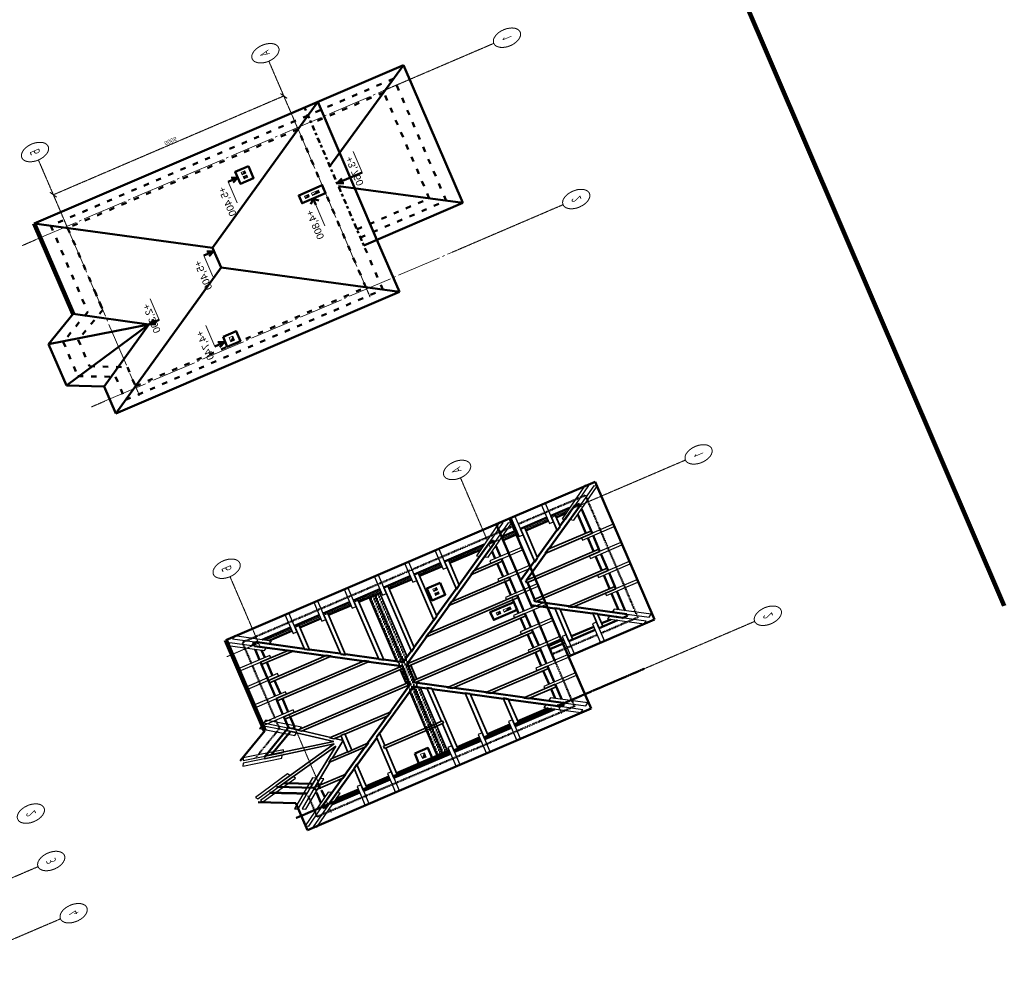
# Model space of a CAD drawing. Header units: millimetres. Extents: x -2096172177 to 2055029645, y -728784453 to 1899906214.
# Tile 12 of 109: x -207629923 to -190271585, y -697940135 to -681242893. Entities that reach past the tile are written whole.
import ezdxf
from ezdxf.enums import TextEntityAlignment as Align

# ---------------------------------------------------------------- set-up
doc = ezdxf.new("R2010")
doc.units = ezdxf.units.MM
doc.linetypes.add('ACAD_ISO03W100', pattern=[30, 12, -18])
doc.linetypes.add('DASHDOT_axis', pattern=[24, 20, -1.5, 1, -1.5])
for name, color, linetype, lineweight in [('Вентканалы', 214, 'Continuous', 18), ('Высоты крыши', 3, 'Continuous', 18), ('жббалки', 14, 'Continuous', 35), ('Кобылки', 4, 'Continuous', 30), ('Крыша', 30, 'Continuous', 50), ('линии', 3, 'Continuous', 20), ('мауэрлат', 40, 'Continuous', 18), ('Накостные строп ноги', 10, 'Continuous', 50), ('Наружные стены', 1, 'Continuous', 50), ('Размеры', 40, 'Continuous', 18), ('Рамка', 2, 'Continuous', 100), ('стропила', 5, 'Continuous', 35)]:
    doc.layers.add(name, color=color, linetype=linetype, lineweight=lineweight)
doc.styles.add('GOST-2.304_Type-B', font='GOST Common.ttf')
doc.styles.add('стиль для стен', font='arial.ttf')

# ---------------------------------------------------------------- blocks, each defined once
blk = doc.blocks.new('_ArchTick')
at = {"color": 0, "linetype": 'ByBlock', "const_width": 0.15}
blk.add_lwpolyline([(-0.5, -0.5), (0.5, 0.5)], dxfattribs=at)
blk = doc.blocks.new('Фасад (на основе 1 эт)')
at = {"layer": 'Вентканалы'}
h = blk.add_hatch(color=256, dxfattribs=at)
h.dxf.hatch_style = 1
h.paths.add_polyline_path([(1814615.704, 910366.546), (1814885.704, 910366.546), (1814885.704, 910506.546)])
h = blk.add_hatch(color=256, dxfattribs=at)
h.dxf.hatch_style = 1
h.paths.add_polyline_path([(1841251.294, 909956.655), (1841521.294, 909956.655), (1841521.294, 910096.655)])
h = blk.add_hatch(color=256, dxfattribs=at)
h.dxf.hatch_style = 1
h.paths.add_polyline_path([(1806080.704, 907701.546), (1806220.704, 907701.546), (1806220.704, 907841.546)])
h = blk.add_hatch(color=256, dxfattribs=at)
h.dxf.hatch_style = 1
h.paths.add_polyline_path([(1806480.704, 907841.546), (1806340.704, 907841.546), (1806410.704, 907771.546)])
h.paths.add_polyline_path([(1806480.704, 907701.546), (1806410.704, 907771.546), (1806340.704, 907701.546)])
h = blk.add_hatch(color=256, dxfattribs=at)
h.dxf.hatch_style = 1
h.paths.add_polyline_path([(1832716.294, 907291.655), (1832856.294, 907291.655), (1832856.294, 907431.655)])
h = blk.add_hatch(color=256, dxfattribs=at)
h.dxf.hatch_style = 1
h.paths.add_polyline_path([(1833116.294, 907431.655), (1832976.294, 907431.655), (1833046.294, 907361.655)])
h.paths.add_polyline_path([(1833116.294, 907291.655), (1833046.294, 907361.655), (1832976.294, 907291.655)])
h = blk.add_hatch(color=256, dxfattribs=at)
h.dxf.hatch_style = 1
h.paths.add_polyline_path([(1808795.704, 905996.546), (1808935.704, 905996.546), (1808935.704, 906136.546)])
h = blk.add_hatch(color=256, dxfattribs=at)
h.dxf.hatch_style = 1
h.paths.add_polyline_path([(1808935.704, 905876.546), (1808795.704, 905606.546), (1808935.704, 905606.546)])
h = blk.add_hatch(color=256, dxfattribs=at)
h.dxf.hatch_style = 1
h.paths.add_polyline_path([(1835431.294, 905586.655), (1835571.294, 905586.655), (1835571.294, 905726.655)])
h = blk.add_hatch(color=256, dxfattribs=at)
h.dxf.hatch_style = 1
h.paths.add_polyline_path([(1835571.294, 905466.655), (1835431.294, 905196.655), (1835571.294, 905196.655)])
at = {"layer": 'жббалки', "lineweight": 50}
h = blk.add_hatch(dxfattribs=at)
h.set_pattern_fill('DOTS', color=256)
h.set_pattern_definition([(0, (927245.61, 538974.37), (79.375, 158.75), [0, -158.75])])
h.paths.add_polyline_path([(1831703.399, 909388.603), (1831703.399, 909188.603), (1841701.294, 909188.603), (1841701.294, 909388.603)])
h.paths.add_polyline_path([(1841701.294, 909388.603), (1841701.294, 909588.603), (1831703.399, 909588.603), (1831703.399, 909388.603)])
at = {"linetype": 'DASHDOT_axis'}
for p, q in [((1841789.91, 928104.679), (1841789.91, 924904.679)), ((1838489.91, 924904.679), (1838489.91, 923904.679)), ((1841789.91, 924904.679), (1841789.91, 923904.679)), ((1804965.704, 915371.546), (1804965.704, 915871.546)), ((1815165.704, 915371.546), (1815165.704, 915871.546)), ((1801765.704, 914171.546), (1800765.704, 914171.546)), ((1804965.704, 914171.546), (1801765.704, 914171.546)), ((1802903.204, 914171.546), (1802840.704, 914171.546)), ((1802903.204, 914171.546), (1802840.704, 914171.546)), ((1815165.704, 914171.546), (1815665.704, 914171.546)), ((1828401.294, 913761.655), (1827401.294, 913761.655)), ((1831601.294, 913761.655), (1828401.294, 913761.655)), ((1829538.794, 913761.655), (1829476.294, 913761.655)), ((1841801.294, 913761.655), (1841901.294, 913761.655)), ((1842066.191, 913761.655), (1842301.294, 913761.655)), ((1801765.704, 905426.546), (1800765.704, 905426.546)), ((1804965.704, 905426.546), (1801765.704, 905426.546)), ((1815165.704, 905426.546), (1815665.704, 905426.546)), ((1828401.294, 905016.655), (1827401.294, 905016.655)), ((1831338.016, 905016.655), (1828401.294, 905016.655)), ((1831601.294, 905016.655), (1831556.471, 905016.655)), ((1841801.294, 905016.655), (1842301.294, 905016.655)), ((1804965.704, 902171.546), (1804965.704, 898971.546)), ((1815165.704, 902171.546), (1815165.704, 898971.546)), ((1831601.294, 901761.655), (1831601.294, 898561.655)), ((1841801.294, 901761.655), (1841801.294, 898561.655)), ((1804965.704, 898971.546), (1804965.704, 897971.546)), ((1815165.704, 898971.546), (1815165.704, 897971.546)), ((1831601.294, 898561.655), (1831601.294, 897561.655)), ((1841801.294, 898561.655), (1841801.294, 897561.655))]:
    blk.add_line(p, q, dxfattribs=at)
at = {"linetype": 'DASHDOT_axis', "lineweight": 20, "ltscale": 100}
for p, q in [((1804965.704, 915371.546), (1804965.704, 902171.546)), ((1815165.704, 915371.546), (1815165.704, 902171.546))]:
    blk.add_line(p, q, dxfattribs=at)
at = {"linetype": 'DASHDOT_axis', "lineweight": 20, "ltscale": 0.2}
for p, q in [((1831601.294, 914961.655), (1831601.294, 913716.176)), ((1831601.294, 913504.604), (1831601.294, 912524.529)), ((1831601.294, 912374.529), (1831601.294, 911430.989)), ((1831601.294, 911280.989), (1831601.294, 910280.988)), ((1831601.294, 910130.988), (1831601.294, 909130.989)), ((1831601.294, 908980.989), (1831601.294, 908980.662)), ((1831601.294, 908830.701), (1831601.294, 907980.989)), ((1831601.294, 907830.989), (1831601.294, 907830.681)), ((1831601.294, 907680.681), (1831601.294, 906830.988)), ((1831601.294, 906680.988), (1831601.294, 906680.682)), ((1831601.294, 906530.682), (1831601.294, 905265.318)), ((1831601.294, 905058.99), (1831601.294, 903943.004)), ((1831601.294, 903793.004), (1831601.294, 903792.697)), ((1831601.294, 903642.697), (1831601.294, 902793.004)), ((1831601.294, 902643.004), (1831601.294, 902029.312)), ((1831601.294, 901843.424), (1831601.294, 901761.655))]:
    blk.add_line(p, q, dxfattribs=at)
at = {"linetype": 'DASHDOT_axis', "lineweight": 15, "ltscale": 100}
for p, q in [((1804965.704, 914171.546), (1815165.704, 914171.546)), ((1804965.704, 905426.546), (1815165.704, 905426.546)), ((1831601.294, 905016.655), (1831842.715, 905016.655)), ((1832059.7, 905016.655), (1832514.663, 905016.655)), ((1832814.663, 905016.655), (1833664.663, 905016.655)), ((1833814.663, 905016.655), (1834814.663, 905016.655)), ((1834964.663, 905016.655), (1835964.663, 905016.655)), ((1836264.663, 905016.655), (1836992.71, 905016.655)), ((1837292.71, 905016.655), (1838143.859, 905016.655)), ((1838401.294, 905016.655), (1839293.859, 905016.655)), ((1839593.859, 905016.655), (1840443.859, 905016.655)), ((1840743.859, 905016.655), (1841347.18, 905016.655)), ((1841559.872, 905016.655), (1841588.147, 905016.655)), ((1841701.294, 905016.655), (1841801.294, 905016.655))]:
    blk.add_line(p, q, dxfattribs=at)
at = {"linetype": 'DASHDOT_axis', "lineweight": 15, "ltscale": 0.2}
for p, q in [((1831601.294, 913761.655), (1831841.611, 913761.655)), ((1832053.157, 913761.655), (1832514.786, 913761.655)), ((1832664.663, 913761.655), (1832664.786, 913761.655)), ((1832814.663, 913761.655), (1833664.663, 913761.655)), ((1833964.663, 913761.655), (1834814.663, 913761.655)), ((1835114.663, 913761.655), (1835964.663, 913761.655)), ((1836114.663, 913761.655), (1840754.033, 913761.655)), ((1840893.604, 913761.655), (1841338.265, 913761.655)), ((1841556.72, 913761.655), (1841801.294, 913761.655))]:
    blk.add_line(p, q, dxfattribs=at)
at = {"linetype": 'DASHDOT_axis'}
for centre in [(1835489.91, 923404.679), (1838489.91, 923404.679), (1841789.91, 923404.679), (1800265.704, 914171.546), (1826901.294, 913761.655), (1800265.704, 905426.546), (1826901.294, 905016.655), (1804965.704, 897471.546), (1815165.704, 897471.546), (1831601.294, 897061.655), (1841801.294, 897061.655)]:
    blk.add_circle(centre, 500, dxfattribs=at)
at = {"layer": 'Вентканалы'}
for p, q in [((1814615.704, 910366.991), (1814885.704, 910506.991)), ((1841251.294, 909957.1), (1841521.294, 910097.1)), ((1806080.704, 907701.546), (1806220.704, 907841.546)), ((1806340.704, 907701.546), (1806480.704, 907841.546)), ((1806340.704, 907841.546), (1806480.704, 907701.546)), ((1832716.294, 907291.655), (1832856.294, 907431.655)), ((1832976.294, 907291.655), (1833116.294, 907431.655)), ((1832976.294, 907431.655), (1833116.294, 907291.655)), ((1808795.704, 905996.546), (1808935.704, 906136.546)), ((1808935.704, 905876.546), (1808795.704, 905606.546)), ((1835431.294, 905586.655), (1835571.294, 905726.655)), ((1835571.294, 905466.655), (1835431.294, 905196.655))]:
    blk.add_line(p, q, dxfattribs=at)
at = {"layer": 'Вентканалы', "lineweight": 50, "ltscale": 10}
for points in [[(1814435.704, 910686.546), (1815065.704, 910686.546), (1815065.704, 910186.546), (1814435.704, 910186.546)], [(1841071.294, 910276.655), (1841701.294, 910276.655), (1841701.294, 909776.655), (1841071.294, 909776.655)], [(1805900.704, 907521.546), (1806660.704, 907521.546), (1806660.704, 908021.546), (1805900.704, 908021.546)], [(1832536.294, 907111.655), (1833296.294, 907111.655), (1833296.294, 907611.655), (1832536.294, 907611.655)], [(1808615.704, 905426.546), (1809115.704, 905426.546), (1809115.704, 906316.546), (1808615.704, 906316.546)], [(1835251.294, 905016.655), (1835751.294, 905016.655), (1835751.294, 905906.655), (1835251.294, 905906.655)]]:
    blk.add_lwpolyline(points, close=True, dxfattribs=at)
at = {"layer": 'Вентканалы'}
for points in [[(1814615.704, 910506.546), (1814885.704, 910506.546), (1814885.704, 910366.546), (1814615.704, 910366.546)], [(1841251.294, 910096.655), (1841521.294, 910096.655), (1841521.294, 909956.655), (1841251.294, 909956.655)], [(1806080.704, 907841.546), (1806220.704, 907841.546), (1806220.704, 907701.546), (1806080.704, 907701.546)], [(1806340.704, 907841.546), (1806480.704, 907841.546), (1806480.704, 907701.546), (1806340.704, 907701.546)], [(1832716.294, 907431.655), (1832856.294, 907431.655), (1832856.294, 907291.655), (1832716.294, 907291.655)], [(1832976.294, 907431.655), (1833116.294, 907431.655), (1833116.294, 907291.655), (1832976.294, 907291.655)], [(1808795.704, 906136.546), (1808935.704, 906136.546), (1808935.704, 905996.546), (1808795.704, 905996.546)], [(1808795.704, 905606.546), (1808795.704, 905876.546), (1808935.704, 905876.546), (1808935.704, 905606.546)], [(1835431.294, 905726.655), (1835571.294, 905726.655), (1835571.294, 905586.655), (1835431.294, 905586.655)], [(1835431.294, 905196.655), (1835431.294, 905466.655), (1835571.294, 905466.655), (1835571.294, 905196.655)]]:
    blk.add_lwpolyline(points, close=True, dxfattribs=at)
at = {"layer": 'Вентканалы', "linetype": 'ACAD_ISO03W100'}
for points in [[(1808795.704, 906136.546), (1808935.704, 906136.546), (1808935.704, 905996.546), (1808795.704, 905996.546)], [(1835431.294, 905726.655), (1835571.294, 905726.655), (1835571.294, 905586.655), (1835431.294, 905586.655)]]:
    blk.add_lwpolyline(points, close=True, dxfattribs=at)
at = {"layer": 'Высоты крыши', "lineweight": 50, "ltscale": 10}
for p, q in [((1812071.29, 912879.804), (1811917.233, 912667.264)), ((1812071.29, 912507.602), (1812071.29, 912879.804)), ((1812071.29, 912879.804), (1812221.646, 912664.811)), ((1814757.764, 911086.22), (1814757.764, 910714.018)), ((1814757.764, 910714.018), (1814607.408, 910929.011)), ((1814757.764, 910714.018), (1814911.821, 910926.559)), ((1809656.99, 909811.497), (1809506.634, 910026.49)), ((1809656.99, 910183.699), (1809656.99, 909811.497)), ((1809656.99, 909811.497), (1809811.047, 910024.037)), ((1806275.365, 908393.747), (1806275.365, 908021.546)), ((1806275.365, 908021.546), (1806125.009, 908236.539)), ((1806275.365, 908021.546), (1806429.422, 908234.086)), ((1809138.988, 905898.465), (1809353.981, 906048.821)), ((1809511.189, 905898.465), (1809138.988, 905898.465)), ((1809138.988, 905898.465), (1809351.528, 905744.408)), ((1808851.596, 904914.978), (1808697.539, 904702.438)), ((1808846.773, 903970.238), (1808851.596, 904914.978)), ((1808851.596, 904914.978), (1809001.951, 904699.986))]:
    blk.add_line(p, q, dxfattribs=at)
at = {"layer": 'Высоты крыши'}
for p, q in [((1810737.098, 912499.997), (1812066.467, 912499.997)), ((1813434.537, 911086.22), (1814763.905, 911086.22)), ((1809651.365, 910183.699), (1810980.734, 910183.699)), ((1806269.74, 908393.747), (1807599.108, 908393.747)), ((1809511.189, 905898.465), (1810840.558, 905898.465)), ((1807517.404, 903970.238), (1808846.773, 903970.238))]:
    blk.add_line(p, q, dxfattribs=at)
at = {"layer": 'жббалки', "ltscale": 0.2}
for p, q in [((1831703.399, 909588.603), (1835731.821, 909588.603)), ((1836014.663, 909588.603), (1836114.663, 909588.603)), ((1836264.663, 909588.603), (1837142.71, 909588.603)), ((1837292.71, 909588.603), (1837387.924, 909588.603)), ((1837670.767, 909588.603), (1841701.294, 909588.603)), ((1831703.399, 909188.603), (1835731.821, 909188.603)), ((1836014.663, 909188.603), (1836114.663, 909188.603)), ((1836264.663, 909188.603), (1837142.71, 909188.603)), ((1837292.71, 909188.603), (1837387.924, 909188.603)), ((1837670.767, 909188.603), (1841701.294, 909188.603))]:
    blk.add_line(p, q, dxfattribs=at)
at = {"layer": 'жббалки'}
for p, q in [((1831703.399, 909188.603), (1831703.399, 909588.603)), ((1841701.294, 909188.603), (1841701.294, 909588.603))]:
    blk.add_line(p, q, dxfattribs=at)
at = {"layer": 'жббалки', "ltscale": 0.002}
for p, q in [((1831703.399, 909388.603), (1835931.821, 909388.603)), ((1837470.767, 909388.603), (1841701.294, 909388.603))]:
    blk.add_line(p, q, dxfattribs=at)
at = {"layer": 'Кобылки'}
for points in [[(1837376.464, 915827.608), (1837518.524, 915875.765), (1838007.847, 914472.084), (1837865.788, 914423.928)], [(1837663.611, 915913.78), (1837805.671, 915961.936), (1838275.8, 914591.739), (1838133.741, 914543.582)], [(1839770.085, 915982.275), (1839909.89, 915927.92), (1839389.107, 914581.059), (1839249.302, 914635.415)], [(1840044.465, 915861), (1840184.27, 915806.644), (1839657.075, 914432.336), (1839517.27, 914486.692)], [(1836084.057, 914796.599), (1836183.181, 914909.18), (1837361.165, 913875.078), (1837262.041, 913762.497)], [(1841268.405, 914892.783), (1841362.832, 914776.234), (1840133.155, 913771.327), (1840038.728, 913887.875)], [(1830666.05, 914434.921), (1830772.284, 914540.819), (1831898.176, 913420.858), (1831791.942, 913314.96)], [(1830925.103, 914677.799), (1831031.337, 914783.697), (1832139.597, 913675.196), (1832033.363, 913569.298)], [(1832514.786, 914770.551), (1832664.786, 914770.551), (1832664.786, 913570.551), (1832514.786, 913570.551)], [(1833664.663, 914769.447), (1833814.663, 914769.447), (1833814.663, 913569.447), (1833664.663, 913569.447)], [(1834814.663, 914770.551), (1834964.663, 914770.551), (1834964.663, 913570.551), (1834814.663, 913570.551)], [(1835876.565, 914590.174), (1835975.689, 914702.754), (1837172.012, 913658.363), (1837072.888, 913545.782)], [(1835964.663, 914769.447), (1836114.663, 914769.447), (1836114.663, 913569.447), (1835964.663, 913569.447)], [(1841455.162, 914644.797), (1841549.589, 914528.249), (1840333.122, 913539.703), (1840238.695, 913656.251)], [(1841252.648, 913474.463), (1841149.599, 913583.463), (1842419.481, 914782.848), (1842522.53, 914673.849)], [(1841488.586, 913209.073), (1841385.536, 913318.072), (1842657.283, 914534.725), (1842760.332, 914425.726)], [(1830679.115, 912374.529), (1830679.115, 912524.529), (1831879.115, 912524.529), (1831879.115, 912374.529)], [(1841510.554, 912424.105), (1841510.554, 912574.105), (1842710.554, 912574.105), (1842710.554, 912424.105)], [(1830676.99, 911280.989), (1830676.99, 911430.989), (1831876.99, 911430.989), (1831876.99, 911280.989)], [(1841510.554, 911274.105), (1841510.554, 911424.105), (1842710.554, 911424.105), (1842710.554, 911274.105)], [(1830678.624, 910130.988), (1830678.624, 910280.988), (1831878.624, 910280.988), (1831878.624, 910130.988)], [(1830676.99, 908980.989), (1830676.99, 909130.989), (1831876.99, 909130.989), (1831876.99, 908980.989)], [(1841510.554, 908978.297), (1841510.554, 909128.297), (1842710.554, 909128.297), (1842710.554, 908978.297)], [(1830676.99, 907830.989), (1830676.99, 907980.989), (1831876.99, 907980.989), (1831876.99, 907830.989)], [(1841510.554, 907828.297), (1841510.554, 907978.297), (1842710.554, 907978.297), (1842710.554, 907828.297)], [(1830677.572, 906680.988), (1830677.572, 906830.988), (1831877.572, 906830.988), (1831877.572, 906680.988)], [(1841510.554, 906678.296), (1841510.554, 906828.296), (1842710.554, 906828.296), (1842710.554, 906678.296)], [(1830762.638, 904266.891), (1830659.589, 904375.89), (1831929.471, 905575.276), (1832032.52, 905466.277)], [(1830998.576, 904001.501), (1830895.526, 904110.5), (1832167.273, 905327.153), (1832270.322, 905218.153)], [(1832514.663, 905216.655), (1832664.663, 905216.655), (1832664.663, 904016.655), (1832514.663, 904016.655)], [(1833664.663, 905216.655), (1833814.663, 905216.655), (1833814.663, 904016.655), (1833664.663, 904016.655)], [(1834814.663, 905216.655), (1834964.663, 905216.655), (1834964.663, 904016.655), (1834814.663, 904016.655)], [(1835964.663, 905216.655), (1836114.663, 905216.655), (1836114.663, 904016.655), (1835964.663, 904016.655)], [(1836992.71, 905216.655), (1837142.71, 905216.655), (1837142.71, 904016.655), (1836992.71, 904016.655)], [(1838143.859, 905216.655), (1838293.859, 905216.655), (1838293.859, 904016.655), (1838143.859, 904016.655)], [(1839293.859, 905216.655), (1839443.859, 905216.655), (1839443.859, 904016.655), (1839293.859, 904016.655)], [(1840443.859, 905216.655), (1840593.859, 905216.655), (1840593.859, 904016.655), (1840443.859, 904016.655)], [(1841210.242, 905152.871), (1841316.476, 905258.769), (1842442.368, 904138.809), (1842336.134, 904032.911)], [(1841469.295, 905395.75), (1841575.529, 905501.648), (1842683.789, 904393.147), (1842577.555, 904287.249)], [(1830675.379, 903793.004), (1830675.379, 903943.004), (1831875.379, 903943.004), (1831875.379, 903793.004)], [(1838210.554, 903787.389), (1838210.554, 903937.389), (1839410.554, 903937.389), (1839410.554, 903787.389)], [(1830676.726, 902643.004), (1830676.726, 902793.004), (1831876.726, 902793.004), (1831876.726, 902643.004)], [(1838210.554, 902641.866), (1838210.554, 902791.866), (1839410.554, 902791.866), (1839410.554, 902641.866)], [(1830742.527, 901011.891), (1830639.478, 901120.89), (1831909.36, 902320.276), (1832012.409, 902211.277)], [(1838189.124, 902140.75), (1838295.358, 902246.648), (1839403.618, 901138.147), (1839297.384, 901032.249)], [(1830978.465, 900746.501), (1830875.416, 900855.5), (1832147.162, 902072.153), (1832250.212, 901963.153)], [(1833372.445, 901961.655), (1833522.445, 901961.655), (1833522.445, 900761.655), (1833372.445, 900761.655)], [(1834521.59, 901961.655), (1834671.59, 901961.655), (1834671.59, 900761.655), (1834521.59, 900761.655)], [(1835729.05, 901961.655), (1835879.05, 901961.655), (1835879.05, 900761.655), (1835729.05, 900761.655)], [(1836878.596, 901961.655), (1837028.596, 901961.655), (1837028.596, 900761.655), (1836878.596, 900761.655)], [(1837930.071, 901897.871), (1838036.305, 902003.769), (1839162.197, 900883.809), (1839055.963, 900777.911)]]:
    blk.add_lwpolyline(points, close=True, dxfattribs=at)
at = {"layer": 'Крыша', "color": 5, "lineweight": 50}
for p, q in [((1809782.092, 915180.442), (1810824.583, 916378.86)), ((1810824.583, 916378.86), (1813454.425, 916378.86)), ((1813454.425, 916378.86), (1814363.687, 915180.442)), ((1836417.681, 914770.551), (1837460.173, 915968.969)), ((1840090.014, 915968.969), (1840999.276, 914770.551)), ((1804055.704, 901161.546), (1804055.704, 915180.442)), ((1814363.687, 915180.442), (1816075.704, 915180.442)), ((1816075.704, 915180.442), (1816075.704, 904416.546)), ((1830691.294, 914770.551), (1830691.294, 904006.655)), ((1840999.276, 914770.551), (1842711.294, 914770.551)), ((1842711.294, 914770.551), (1842711.294, 904006.655)), ((1812775.704, 904916.546), (1812775.704, 901161.546)), ((1830691.294, 904506.655), (1830691.294, 900751.655)), ((1812775.704, 904416.546), (1804055.704, 904416.546)), ((1816075.704, 904416.546), (1812775.704, 904416.546)), ((1839411.294, 904006.655), (1830691.294, 904006.655)), ((1839411.294, 904016.655), (1839411.294, 900751.655)), ((1842711.294, 904006.655), (1839411.294, 904006.655)), ((1812775.704, 901161.546), (1804055.704, 901161.546)), ((1839411.294, 900751.655), (1830691.294, 900751.655))]:
    blk.add_line(p, q, dxfattribs=at)
at = {"layer": 'Крыша', "lineweight": 50, "ltscale": 10}
for p, q in [((1812072.889, 912889.645), (1810824.583, 916378.86)), ((1813454.425, 916378.86), (1812072.889, 912889.645)), ((1804055.704, 915180.442), (1809437.652, 909798.494)), ((1809782.092, 915180.442), (1812072.889, 912889.645)), ((1816075.704, 915180.442), (1810693.756, 909798.494)), ((1814363.687, 915180.442), (1812072.889, 912889.645)), ((1804055.704, 904416.546), (1809437.652, 909798.494)), ((1809437.652, 909798.494), (1810693.756, 909798.494)), ((1816075.704, 904416.546), (1810693.756, 909798.494)), ((1804055.704, 901161.546), (1807758.273, 904916.546)), ((1812775.704, 901161.546), (1809023.029, 904916.546))]:
    blk.add_line(p, q, dxfattribs=at)
at = {"layer": 'Крыша', "color": 5, "lineweight": 100}
for p, q in [((1804055.704, 915180.442), (1809782.092, 915180.442)), ((1830691.294, 914770.551), (1836417.681, 914770.551))]:
    blk.add_line(p, q, dxfattribs=at)
at = {"layer": 'Крыша', "color": 5, "linetype": 'ACAD_ISO03W100', "lineweight": 50, "ltscale": 10}
blk.add_line((1812775.704, 904916.546), (1804055.704, 904916.546), dxfattribs=at)
at = {"layer": 'Крыша', "color": 5, "lineweight": 50, "ltscale": 0.2}
for p, q in [((1835964.663, 904506.655), (1830691.294, 904506.655)), ((1836992.71, 904506.655), (1836114.663, 904506.655)), ((1838143.859, 904506.655), (1837142.71, 904506.655)), ((1839293.859, 904506.655), (1838293.859, 904506.655))]:
    blk.add_line(p, q, dxfattribs=at)
at = {"layer": 'мауэрлат', "color": 30, "lineweight": 50}
for p, q in [((1836794.905, 913960.551), (1837828.638, 915158.969)), ((1839687.462, 915158.969), (1840601.443, 913961.564)), ((1837047.546, 913947.238), (1837853.338, 914881.401)), ((1839659.741, 914865.658), (1840356.287, 913953.115)), ((1831505.505, 913760.551), (1831505.601, 913960.551)), ((1831505.601, 913960.551), (1831642.715, 913960.551)), ((1831854.304, 913960.551), (1832514.786, 913960.551)), ((1832664.663, 913960.551), (1834814.663, 913960.551)), ((1834964.663, 913960.551), (1835964.663, 913960.551)), ((1836114.663, 913960.551), (1836794.905, 913960.551)), ((1836886.514, 913760.551), (1836950.356, 913834.564)), ((1840448.05, 913832.895), (1840502.428, 913761.655)), ((1840601.443, 913961.564), (1840743.604, 913961.433)), ((1840893.604, 913961.295), (1841549, 913960.692)), ((1841701.294, 913960.551), (1841901.294, 913960.367)), ((1841901.294, 913960.367), (1841901.294, 913811.486)), ((1831504.91, 912524.529), (1831505.428, 913599.965)), ((1831705.433, 913609.775), (1831705.435, 913614.989)), ((1832054.261, 913760.551), (1832514.786, 913760.551)), ((1832814.663, 913760.551), (1833664.663, 913760.551)), ((1833964.663, 913760.551), (1834814.663, 913760.551)), ((1835114.663, 913760.551), (1835964.663, 913760.551)), ((1836264.663, 913760.551), (1836886.514, 913760.551)), ((1840502.428, 913761.655), (1840592.71, 913761.572)), ((1840742.71, 913761.434), (1840754.21, 913761.423)), ((1840893.604, 913761.295), (1841337.451, 913760.886)), ((1841555.693, 913760.685), (1841560.003, 913760.681)), ((1841901.294, 913761.655), (1841901.294, 913760.367)), ((1841901.294, 913603.902), (1841901.294, 912574.105)), ((1831704.91, 912524.529), (1831705.332, 913401.114)), ((1841701.294, 913412.566), (1841701.294, 912574.105)), ((1841901.294, 912425.669), (1841901.294, 911424.105)), ((1831504.383, 911430.989), (1831504.838, 912374.529)), ((1831704.383, 911430.989), (1831704.765, 912224.197)), ((1831704.837, 912374.197), (1831704.838, 912374.529)), ((1841701.294, 912275.684), (1841701.294, 911424.105)), ((1831503.829, 910280.988), (1831504.311, 911280.989)), ((1831703.829, 910280.988), (1831704.239, 911130.652)), ((1831704.311, 911280.652), (1831704.311, 911280.989)), ((1841701.294, 911125.685), (1841701.294, 909128.297)), ((1841901.294, 911275.669), (1841901.294, 909128.297)), ((1831503.275, 909130.989), (1831503.757, 910130.988)), ((1831703.757, 910130.665), (1831703.757, 910130.988)), ((1831703.275, 909130.989), (1831703.685, 909980.665)), ((1831502.722, 907980.989), (1831503.203, 908980.989)), ((1831703.203, 908980.693), (1831703.203, 908980.989)), ((1841901.294, 908979.862), (1841901.294, 907978.297)), ((1831702.722, 907980.989), (1831703.131, 908830.693)), ((1841701.294, 908829.877), (1841701.294, 907978.297)), ((1831502.168, 906830.988), (1831502.649, 907830.989)), ((1831702.168, 906830.988), (1831702.577, 907680.653)), ((1831702.649, 907830.653), (1831702.649, 907830.989)), ((1841701.294, 907679.877), (1841701.294, 906828.296)), ((1841901.294, 907829.862), (1841901.294, 906828.296)), ((1831501.368, 905170.939), (1831502.095, 906680.988)), ((1831702.095, 906680.655), (1831702.095, 906680.988)), ((1841901.294, 906679.862), (1841901.294, 905175.812)), ((1831701.459, 905359.922), (1831702.023, 906530.655)), ((1841701.294, 906529.876), (1841701.294, 905375.856)), ((1831501.197, 904816.655), (1831501.269, 904964.517)), ((1831501.294, 905016.655), (1831501.294, 905016.751)), ((1831701.294, 905016.655), (1831701.294, 905016.655)), ((1832514.663, 905016.655), (1832059.7, 905016.655)), ((1833664.663, 905016.655), (1832814.663, 905016.655)), ((1834814.663, 905016.655), (1833964.663, 905016.655)), ((1835964.663, 905016.655), (1835114.663, 905016.655)), ((1836992.71, 905016.655), (1836264.663, 905016.655)), ((1838143.859, 905016.655), (1837292.71, 905016.655)), ((1839293.859, 905016.655), (1838443.859, 905016.655)), ((1840443.859, 905016.655), (1839593.859, 905016.655)), ((1841347.18, 905016.655), (1840743.859, 905016.655)), ((1841701.294, 905163.701), (1841701.294, 905158.076)), ((1841901.294, 905016.655), (1841901.294, 904816.655)), ((1831642.715, 904816.655), (1831501.197, 904816.655)), ((1831501.294, 903943.004), (1831501.294, 904506.655)), ((1831701.294, 904816.655), (1831701.197, 904816.655)), ((1831701.294, 903943.004), (1831701.294, 904506.655)), ((1832514.663, 904816.655), (1831850.643, 904816.655)), ((1833664.663, 904816.655), (1832664.663, 904816.655)), ((1834847.194, 904816.655), (1833814.663, 904816.655)), ((1835964.663, 904816.655), (1834964.663, 904816.655)), ((1836992.71, 904816.655), (1836114.663, 904816.655)), ((1838143.859, 904816.655), (1837142.71, 904816.655)), ((1839293.859, 904816.655), (1838293.859, 904816.655)), ((1838401.294, 904506.655), (1838401.294, 903937.389)), ((1838601.294, 904506.655), (1838601.294, 903937.389)), ((1840443.859, 904816.655), (1839443.859, 904816.655)), ((1841548.239, 904816.655), (1840593.859, 904816.655)), ((1841901.294, 904816.655), (1841701.294, 904816.655)), ((1831501.294, 902793.004), (1831501.294, 903793.004)), ((1831701.294, 903792.67), (1831701.294, 903793.004)), ((1831701.294, 902793.004), (1831701.294, 903642.67)), ((1838401.294, 903637.407), (1838401.294, 902791.866)), ((1838601.294, 903787.389), (1838601.294, 902791.866)), ((1831501.294, 901934.864), (1831501.294, 902643.004)), ((1831701.294, 902642.675), (1831701.294, 902643.004)), ((1831701.294, 902123.761), (1831701.294, 902492.668)), ((1838401.294, 902491.886), (1838401.294, 902140.689)), ((1838601.294, 902641.866), (1838601.294, 901940.646)), ((1831501.294, 901561.655), (1831501.294, 901761.655)), ((1833221.654, 901761.655), (1832039.589, 901761.655)), ((1833372.445, 901761.655), (1833372.061, 901761.655)), ((1834371.59, 901761.655), (1833522.445, 901761.655)), ((1835579.05, 901761.655), (1834671.59, 901761.655)), ((1836728.596, 901761.655), (1835879.05, 901761.655)), ((1838067.009, 901761.655), (1837028.596, 901761.655)), ((1838401.294, 901928.534), (1838401.294, 901922.905)), ((1838601.294, 901761.655), (1838601.294, 901561.655)), ((1831701.294, 901561.655), (1831501.294, 901561.655)), ((1833372.445, 901561.655), (1831830.532, 901561.655)), ((1834521.59, 901561.655), (1833522.445, 901561.655)), ((1835729.05, 901561.655), (1834671.59, 901561.655)), ((1836878.596, 901561.655), (1835879.05, 901561.655)), ((1838268.068, 901561.655), (1837028.596, 901561.655)), ((1838601.294, 901561.655), (1838479.701, 901561.655))]:
    blk.add_line(p, q, dxfattribs=at)
at = {"layer": 'мауэрлат', "linetype": 'DASHDOT_axis', "lineweight": 50, "ltscale": 0.2}
for p, q in [((1841801.294, 914961.655), (1841801.294, 912574.105)), ((1841801.294, 912425.677), (1841801.294, 911424.105)), ((1841801.294, 911275.677), (1841801.294, 909128.297)), ((1841801.294, 908979.869), (1841801.294, 907978.297)), ((1841801.294, 907829.869), (1841801.294, 906828.296)), ((1841801.294, 906679.869), (1841801.294, 905275.834)), ((1841801.294, 905063.679), (1841801.294, 901761.655))]:
    blk.add_line(p, q, dxfattribs=at)
at = {"layer": 'мауэрлат'}
for p, q in [((1831530.583, 913789.841), (1831505.532, 913815.639)), ((1831672.004, 913931.262), (1831642.715, 913960.551))]:
    blk.add_line(p, q, dxfattribs=at)
at = {"layer": 'мауэрлат', "lineweight": 50}
for p, q in [((1831501.294, 904506.655), (1831701.294, 904506.655)), ((1838401.294, 904506.655), (1838601.294, 904506.655))]:
    blk.add_line(p, q, dxfattribs=at)
at = {"layer": 'Накостные строп ноги'}
for p, q in [((1832946.549, 912373.875), (1831530.583, 913789.841)), ((1832664.663, 912938.603), (1831672.004, 913931.262)), ((1840507.941, 912425.777), (1841901.294, 913819.13)), ((1840742.71, 912943.388), (1841760.081, 913960.497)), ((1832814.663, 912765.285), (1832664.663, 912915.285)), ((1833814.663, 911788.603), (1832814.663, 912788.603)), ((1839592.71, 911793.388), (1840592.71, 912793.388)), ((1840592.71, 912764.87), (1840742.71, 912914.87)), ((1840329.788, 912275.791), (1840479.776, 912425.779)), ((1833121.595, 912223.829), (1832971.556, 912373.868)), ((1834040.428, 911279.995), (1833096.588, 912223.836)), ((1839358.035, 911275.871), (1840357.953, 912275.789)), ((1833964.663, 911615.285), (1833814.663, 911765.285)), ((1839442.71, 911614.87), (1839592.71, 911764.87)), ((1834964.663, 910638.603), (1833964.663, 911638.603)), ((1838442.71, 910643.388), (1839442.71, 911643.388)), ((1834215.477, 911129.946), (1834065.435, 911279.988)), ((1835190.523, 910129.901), (1834190.47, 911129.953)), ((1837470.767, 909388.603), (1839208.047, 911125.883)), ((1839179.882, 911125.885), (1839329.87, 911275.873)), ((1835114.663, 910465.285), (1834964.663, 910615.285)), ((1836114.663, 909488.603), (1835114.663, 910488.603)), ((1837292.71, 909493.388), (1838292.71, 910493.388)), ((1838292.71, 910464.87), (1838442.71, 910614.87)), ((1835365.561, 909979.863), (1835215.528, 910129.896)), ((1835931.821, 909388.603), (1835340.555, 909979.868)), ((1835523.604, 908980.387), (1835931.821, 909388.603)), ((1836114.663, 909468.603), (1836268.078, 909468.603)), ((1836114.663, 909308.603), (1836264.663, 909308.603)), ((1836264.663, 909488.603), (1837142.71, 909488.603)), ((1837142.71, 909468.603), (1837287.924, 909468.603)), ((1837142.71, 909308.603), (1837287.924, 909308.603)), ((1837879.196, 908980.174), (1837470.767, 909388.603)), ((1835114.663, 908288.603), (1836114.663, 909288.603)), ((1836264.663, 909288.603), (1837142.71, 909288.603)), ((1838293.859, 908282.668), (1837292.71, 909283.818)), ((1838000.834, 908830.165), (1837850.823, 908980.176)), ((1834373.119, 907829.902), (1835373.616, 908830.399)), ((1839029.291, 907830.079), (1838029.208, 908830.162)), ((1838443.859, 908160.943), (1838293.859, 908310.943)), ((1833964.663, 907138.603), (1834964.663, 908138.603)), ((1839443.859, 907132.668), (1838443.859, 908132.668)), ((1833223.46, 906680.242), (1834223.161, 907679.944)), ((1839150.929, 907680.07), (1839000.918, 907830.081)), ((1840179.385, 906679.986), (1839179.303, 907680.068)), ((1832814.663, 905988.603), (1833814.663, 906988.603)), ((1839593.859, 907010.943), (1839443.859, 907160.943)), ((1840593.859, 905982.668), (1839593.859, 906982.668)), ((1840301.022, 906529.977), (1840151.012, 906679.988)), ((1840179.385, 906679.986), (1840179.383, 906679.988)), ((1831501.265, 904957.297), (1833073.501, 906530.283)), ((1841901.294, 904958.076), (1840329.395, 906529.975)), ((1840743.859, 905860.943), (1840593.859, 906010.943)), ((1831642.715, 904816.655), (1832664.663, 905838.603)), ((1841759.872, 904816.655), (1840743.859, 905832.668)), ((1833546.55, 903788.68), (1834264.525, 904506.655)), ((1834264.525, 904506.655), (1835817.544, 904506.655)), ((1835230.994, 904810.362), (1835224.701, 904816.655)), ((1836536.305, 903787.894), (1835817.544, 904506.655)), ((1833375.041, 903313.486), (1834371.59, 904309.646)), ((1834371.59, 904329.646), (1834521.59, 904329.519)), ((1834521.59, 904309.519), (1835579.05, 904308.624)), ((1835579.05, 904328.624), (1835729.05, 904328.497)), ((1835729.05, 904308.497), (1835732.862, 904308.494)), ((1836728.596, 903312.76), (1835732.862, 904308.494)), ((1832400.373, 902642.503), (1833400.078, 903642.208)), ((1833432.815, 903642.199), (1833582.778, 903792.162)), ((1836659.475, 903637.897), (1836509.471, 903787.901)), ((1837682.138, 902642.061), (1836686.31, 903637.889)), ((1831622.526, 901561.655), (1833221.654, 903160.159)), ((1833221.654, 903191.75), (1833375.102, 903345.138)), ((1836878.596, 903189.415), (1836728.596, 903339.415)), ((1838479.701, 901561.655), (1836878.596, 903162.76)), ((1831501.294, 901743.424), (1832250.383, 902492.514)), ((1832283.12, 902492.504), (1832433.111, 902642.495)), ((1837805.318, 902492.054), (1837655.304, 902642.067)), ((1838601.294, 901722.905), (1837832.153, 902492.046))]:
    blk.add_line(p, q, dxfattribs=at)
at = {"layer": 'Накостные строп ноги', "color": 6}
for p, q in [((1835399.044, 908830.397), (1835548.916, 908980.385)), ((1834964.663, 908165.188), (1835114.663, 908315.188)), ((1834249.468, 907679.937), (1834399.31, 907829.895)), ((1833814.663, 907015.188), (1833964.663, 907165.188)), ((1833100.691, 906530.276), (1833250.535, 906680.235)), ((1832664.663, 905865.188), (1832814.663, 906015.188))]:
    blk.add_line(p, q, dxfattribs=at)
at = {"layer": 'Наружные стены', "linetype": 'ACAD_ISO03W100', "lineweight": 50, "ltscale": 20}
for p, q in [((1810009.851, 914680.442), (1811052.343, 915878.86)), ((1811052.343, 915878.86), (1813206.159, 915878.86)), ((1813206.159, 915878.86), (1814115.421, 914680.442)), ((1810242.924, 914170.442), (1811284.657, 915368.86)), ((1811284.657, 915368.86), (1812952.928, 915368.86)), ((1812952.928, 915368.86), (1813867.681, 914170.442)), ((1804555.704, 901661.546), (1804555.704, 914681.546)), ((1804559.916, 914680.442), (1810009.851, 914680.442)), ((1814115.421, 914680.442), (1815579.916, 914680.442)), ((1815575.704, 914681.546), (1815575.704, 904916.546)), ((1805065.704, 905426.546), (1805065.704, 914171.546)), ((1805069.916, 914170.442), (1810242.924, 914170.442)), ((1810242.924, 914170.442), (1810250.924, 914170.442)), ((1813867.681, 914170.442), (1815069.916, 914170.442)), ((1815065.704, 914171.546), (1815065.704, 905426.546)), ((1836878.514, 913760.551), (1836886.514, 913760.551)), ((1815065.704, 905426.546), (1805065.704, 905426.546)), ((1815575.704, 904916.546), (1804555.704, 904916.546)), ((1805065.704, 902171.546), (1805065.704, 904916.546)), ((1811765.704, 904916.546), (1811765.704, 902171.546)), ((1812275.704, 904916.546), (1812275.704, 901661.546)), ((1811765.704, 902171.546), (1805065.704, 902171.546)), ((1812275.704, 901661.546), (1804555.704, 901661.546))]:
    blk.add_line(p, q, dxfattribs=at)
at = {"layer": 'Наружные стены', "linetype": 'ACAD_ISO03W100', "lineweight": 50, "ltscale": 0.2}
for p, q in [((1836645.441, 914270.551), (1837687.932, 915468.969)), ((1839841.748, 915468.969), (1840751.01, 914270.551)), ((1831191.294, 903943.004), (1831191.294, 914271.655)), ((1831195.505, 914270.551), (1832514.786, 914270.551)), ((1832664.663, 914270.551), (1835982.736, 914270.551)), ((1836114.663, 914270.551), (1836645.441, 914270.551)), ((1840893.604, 914270.551), (1842215.505, 914270.551)), ((1842211.294, 914271.655), (1842211.294, 904506.655)), ((1835964.663, 904506.655), (1831191.294, 904506.655)), ((1842211.294, 904506.655), (1836114.663, 904506.655)), ((1838911.294, 904506.655), (1838911.294, 902791.866)), ((1831191.294, 901251.655), (1831191.294, 903793.004)), ((1838911.294, 902641.866), (1838911.294, 901251.655)), ((1838911.294, 901251.655), (1831191.294, 901251.655))]:
    blk.add_line(p, q, dxfattribs=at)
at = {"layer": 'Наружные стены', "linetype": 'ACAD_ISO03W100', "lineweight": 50, "ltscale": 20}
blk.add_lwpolyline([(1809063.916, 914170.442), (1810242.924, 914170.442)], dxfattribs=at)
for points in [[(1809063.916, 914169.775), (1809059.916, 914170.442), (1809063.916, 914171.109)], [(1835699.505, 913759.885), (1835695.505, 913760.551), (1835699.505, 913761.218)]]:
    blk.add_solid(points, dxfattribs=at)
at = {"layer": 'Размеры', "linetype": 'DASHDOT_axis'}
blk.add_line((1802965.704, 914171.546), (1802965.704, 905426.546), dxfattribs=at)
at = {"layer": 'Рамка'}
blk.add_line((1846683.109, 889346.663), (1762583.109, 889346.663), dxfattribs=at)
at = {"layer": 'стропила'}
for p, q in [((1838718.579, 912727.41), (1837920.076, 915158.942)), ((1838718.579, 912727.41), (1839604.522, 915151.999)), ((1838567.82, 912705.721), (1837780.509, 915103.173)), ((1838871.898, 912705.808), (1839741.099, 915088.699)), ((1832664.663, 913960.551), (1832664.663, 912915.285)), ((1832814.663, 913960.551), (1832814.663, 912765.175)), ((1833814.663, 913960.551), (1833814.663, 911765.285)), ((1833964.663, 913960.551), (1833964.663, 911615.285)), ((1834964.663, 913960.551), (1834964.663, 910615.285)), ((1835114.663, 913960.551), (1835114.663, 910465.285)), ((1836114.663, 913960.551), (1836114.663, 909488.603)), ((1836264.663, 913960.551), (1836264.663, 909488.603)), ((1837142.71, 913678.67), (1836794.905, 913960.551)), ((1838570.604, 912703.447), (1836899.039, 914068.515)), ((1838871.898, 912705.808), (1840509.575, 914081.92)), ((1839592.71, 913115.419), (1840601.443, 913961.564)), ((1840592.71, 913965.644), (1840592.71, 912764.87)), ((1840742.71, 913965.644), (1840742.71, 912914.87)), ((1837142.71, 913715.593), (1837142.71, 909493.696)), ((1837142.71, 913715.593), (1837292.71, 913594.024)), ((1837292.71, 913594.024), (1837292.71, 909493.696)), ((1838292.71, 912746.639), (1837292.71, 913557.1)), ((1839592.71, 913150.994), (1839442.71, 913025.171)), ((1839592.71, 913150.994), (1839592.71, 911764.87)), ((1838292.059, 912793.222), (1838442.059, 912671.652)), ((1838292.71, 912792.694), (1838292.71, 910464.87)), ((1838730.286, 912392.001), (1839442.71, 912989.596)), ((1839442.71, 913025.171), (1839442.71, 912394.513)), ((1839462.71, 912394.513), (1838422.71, 912394.513)), ((1838422.71, 912245.507), (1838422.71, 912394.513)), ((1838442.71, 912671.125), (1838442.71, 912394.513)), ((1838730.286, 912392.001), (1838442.71, 912625.07)), ((1839462.71, 912394.513), (1839462.71, 912245.507)), ((1840479.776, 912425.779), (1841892.57, 912425.67)), ((1833121.595, 912223.829), (1831502.673, 912224.25)), ((1832971.556, 912373.868), (1831502.712, 912374.25)), ((1839462.71, 912245.507), (1838422.71, 912245.507)), ((1838442.71, 912245.507), (1838442.71, 910614.87)), ((1839442.71, 912245.507), (1839442.71, 911614.87)), ((1840329.788, 912275.791), (1841892.558, 912275.67)), ((1834215.477, 911129.946), (1831502.67, 911130.709)), ((1834065.435, 911279.988), (1831502.712, 911280.709)), ((1839179.882, 911125.885), (1839965.25, 911125.823)), ((1839329.87, 911275.873), (1841890.774, 911275.67)), ((1839965.25, 908933.62), (1839965.25, 911175.522)), ((1840115.25, 911175.522), (1839965.25, 911175.522)), ((1840115.25, 908933.62), (1840115.25, 911175.522)), ((1840115.25, 911125.811), (1841890.762, 911125.67)), ((1835215.528, 910129.896), (1831502.712, 910130.709)), ((1835365.561, 909979.863), (1831502.679, 909980.709)), ((1836114.663, 909488.603), (1836114.663, 909465.285)), ((1836114.663, 909308.603), (1836114.663, 904816.655)), ((1836264.663, 909488.603), (1836264.663, 909465.188)), ((1836264.663, 909308.603), (1836264.663, 904816.655)), ((1837142.71, 909493.696), (1837142.71, 909468.603)), ((1837142.71, 909308.603), (1837142.71, 904821.747)), ((1837292.71, 909493.696), (1837292.71, 909464.87)), ((1837292.71, 909312.093), (1837292.71, 904821.747)), ((1835548.916, 908980.385), (1831502.712, 908980.709)), ((1837850.823, 908980.176), (1839965.25, 908980.012)), ((1840115.25, 908980), (1841901.293, 908979.862)), ((1835399.044, 908830.397), (1831502.7, 908830.709)), ((1838000.834, 908830.165), (1841901.282, 908829.862)), ((1840115.25, 908933.62), (1839965.25, 908933.62)), ((1835114.663, 908315.188), (1835114.663, 904816.655)), ((1838293.859, 908310.943), (1838293.859, 904821.582)), ((1834964.663, 908165.188), (1834964.663, 904816.655)), ((1838443.859, 908160.943), (1838443.859, 904821.582)), ((1834249.468, 907679.937), (1831502.67, 907680.709)), ((1834399.31, 907829.895), (1831502.712, 907830.709)), ((1839000.918, 907830.081), (1841901.293, 907829.862)), ((1839150.929, 907680.07), (1841901.282, 907679.862)), ((1833814.663, 907015.188), (1833814.663, 904816.655)), ((1833964.663, 907168.689), (1833964.663, 904816.655)), ((1839443.859, 907160.943), (1839443.859, 904821.582)), ((1839593.859, 907010.943), (1839593.859, 904821.582)), ((1833250.535, 906680.235), (1831502.712, 906680.709)), ((1840151.012, 906679.988), (1841901.292, 906679.862)), ((1833100.691, 906530.276), (1831502.672, 906530.709)), ((1840301.022, 906529.977), (1841901.282, 906529.862)), ((1832814.663, 906015.188), (1832814.663, 904821.582)), ((1840593.859, 906010.943), (1840593.859, 904821.582)), ((1832664.663, 905865.188), (1832664.663, 904821.582)), ((1840743.859, 905860.943), (1840743.859, 904821.582)), ((1834371.59, 904329.646), (1834371.59, 901561.655)), ((1834521.59, 904329.519), (1834521.59, 901561.655)), ((1835579.05, 904328.624), (1835579.05, 901561.655)), ((1835729.05, 904339.234), (1835729.05, 904338.961)), ((1835729.05, 904328.497), (1835729.05, 901561.655)), ((1833432.815, 903642.199), (1831501.294, 903642.724)), ((1833582.778, 903792.162), (1831501.336, 903792.724)), ((1838601.294, 903787.351), (1836509.471, 903787.901)), ((1838601.252, 903637.351), (1836659.475, 903637.897)), ((1833221.654, 903191.75), (1833221.654, 901549.54)), ((1833375.102, 903345.138), (1833371.654, 901549.54)), ((1836728.596, 903339.415), (1836728.596, 901561.655)), ((1836878.596, 903189.415), (1836878.596, 901561.655)), ((1832283.12, 902492.504), (1831501.294, 902492.724)), ((1832433.111, 902642.495), (1831501.336, 902642.724)), ((1838579.075, 902641.836), (1837655.304, 902642.067)), ((1838579.033, 902491.836), (1837805.318, 902492.054))]:
    blk.add_line(p, q, dxfattribs=at)
at = {"linetype": 'DASHDOT_axis', "xscale": 250, "yscale": 250, "zscale": 250}
for p, rotation in [((1802965.704, 914171.546), 270), ((1802965.704, 914171.546), 90), ((1802965.704, 905426.546), 270)]:
    blk.add_blockref('_ArchTick', p, dxfattribs=dict(at, rotation=rotation))
at = {"linetype": 'DASHDOT_axis', "style": 'GOST-2.304_Type-B'}
for s, p in [('2', (1835489.91, 923404.679)), ('3', (1838489.91, 923404.679)), ('4', (1841789.91, 923404.679)), ('Б', (1800265.704, 914171.546)), ('Б', (1826901.294, 913761.655)), ('A', (1800265.704, 905453.93)), ('A', (1826901.294, 905044.039)), ('1', (1804965.704, 897471.546)), ('2', (1815165.704, 897471.546)), ('1', (1831601.294, 897061.655)), ('2', (1841801.294, 897061.655))]:
    blk.add_text(s, height=350, dxfattribs=at).set_placement(p, align=Align.MIDDLE_CENTER)
at = {"layer": 'Высоты крыши', "char_height": 250, "width": 240.39411, "attachment_point": 1, "style": 'стиль для стен'}
for s, insert in [('+2,300', (1810918.878, 912848.97)), ('+4,740', (1813579.652, 911506.389)), ('+5,400', (1809796.481, 910603.867)), ('+5,400', (1806414.855, 908813.916)), ('+4,800', (1809656.305, 906318.634)), ('+3,760', (1807699.184, 904319.211))]:
    blk.add_mtext(s, dxfattribs=dict(at, insert=insert))
at = {"linetype": 'DASHDOT_axis', "insert": (1802778.204, 909671.546), "char_height": 250, "attachment_point": 5, "rotation": 90, "style": 'GOST-2.304_Type-B', "bg_fill": 3, "box_fill_scale": 1.1, "bg_fill_color": 256, "bg_fill_true_color": 13158600, "bg_fill_transparency": 0}
blk.add_mtext('9000', dxfattribs=at)

msp = doc.modelspace()

# ---------------------------------------------------------------- block references
at = {"layer": 'линии', "xscale": -303.5998588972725, "yscale": 505.4961991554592, "zscale": 303.5998588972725, "rotation": 113.219251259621}
msp.add_blockref('Фасад (на основе 1 эт)', (1838877.1, 900175.745), dxfattribs=at)

doc.saveas('drawing.dxf')
